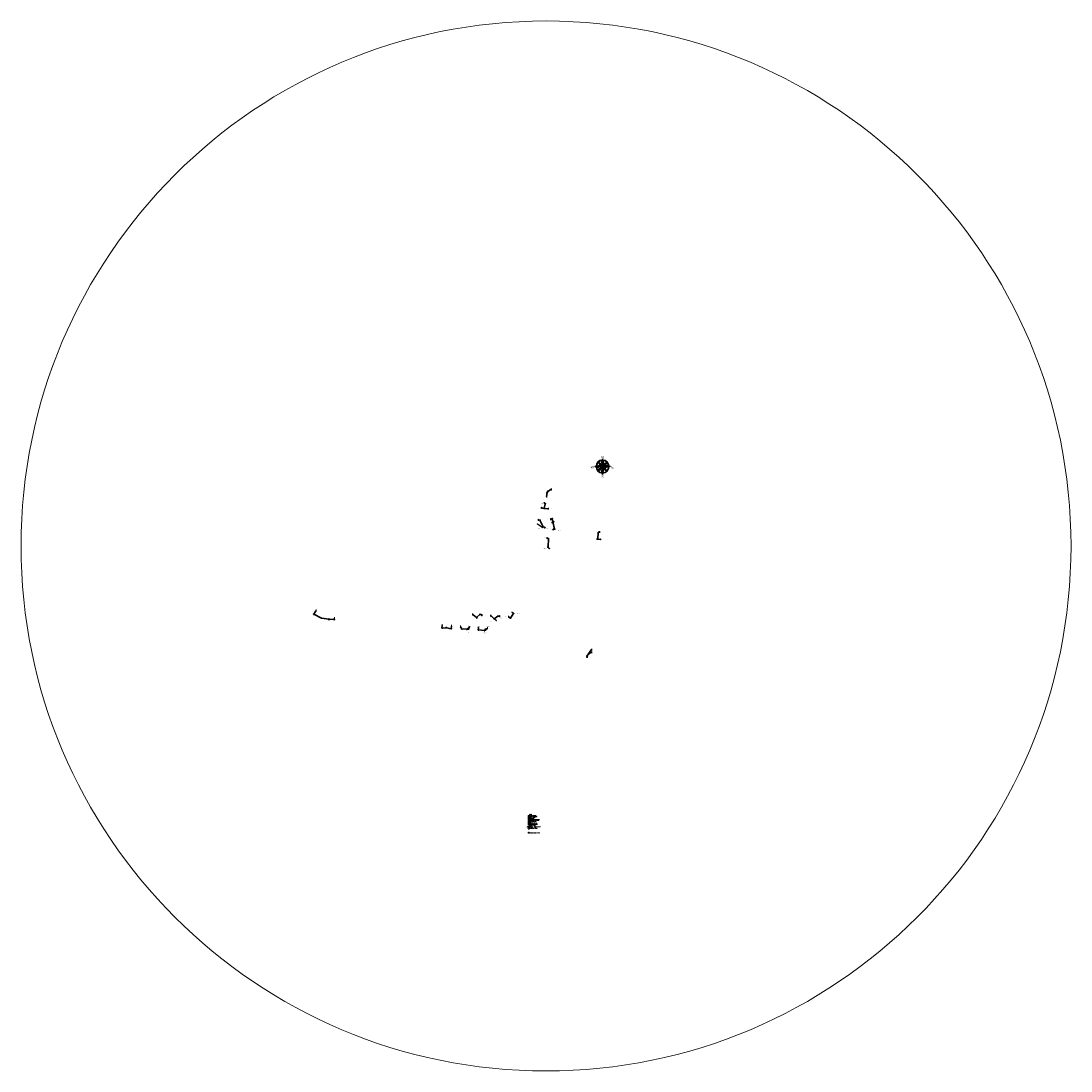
# Model space of a CAD drawing. Header units: metres. Extents: x 6603447 to 6604795, y 5739268 to 5740616.
import ezdxf
from ezdxf.enums import TextEntityAlignment as Align

# ---------------------------------------------------------------- set-up
doc = ezdxf.new("R2010")
doc.units = ezdxf.units.M
doc.header["$MEASUREMENT"] = 0
doc.linetypes.add('DASHED', pattern=[19.05, 12.7, -6.35])
for name, color, linetype, lineweight in [('!!! MJ WYDRUK', 7, 'Continuous', 0), ('!!! MJ zw rury DVR110', 10, 'Continuous', 35), ('!!!SiOZ zwrotnica zjazdowa', 142, 'Continuous', 30), ('[trak]SŁ.TR.do.demontażu', 5, 'Continuous', 30), ('[trak]SŁ.TR.projektowany', 1, 'Continuous', 30), ('_SIOZ opisy', 204, 'Continuous', 35), ('_SIOZ rury 110', 10, 'Continuous', 35), ('_SIOZ studnie', 10, 'Continuous', 35), ('_SIOZ szafa ster. zas.', 212, 'Continuous', 30), ('_SIOZ xref', 7, 'Continuous', 18), ('_SIOZ zabezpieczenie glowne', 4, 'Continuous', 18), ('_SIOZ zasilenie z sieci', 212, 'DASHED', 30), ('E_PODCZERWIEŃ', 6, 'Continuous', 40), ('E_zw rury DVR_DVK50', 10, 'DASHED', 35)]:
    doc.layers.add(name, color=color, linetype=linetype, lineweight=lineweight)
doc.layers.add('_mapa_szara', color=252, linetype='Continuous')
doc.layers.add('_xref', color=7, linetype='Continuous')
doc.styles.add('North Arrow Text', font='txt', dxfattribs={"height": 0.1})
doc.styles.get("Standard").update_dxf_attribs({"font": 'arial.ttf'})
doc.linetypes.add('FENCELINE2', pattern='A,0.25,-0.1,[132,ltypeshp.shx,S=0.1,R=0,X=-0.1,Y=0],-0.1,1', length=1.45)

# ---------------------------------------------------------------- blocks, each defined once
blk = doc.blocks.new('A$C5C2A4403')
at = {"layer": '_SIOZ zabezpieczenie glowne', "color": 4, "lineweight": 30}
for points in [[(-0.01, 0.12), (-0.12, 0.29), (-0.03, 0.35), (0.08, 0.18), (-0.01, 0.12)], [(-0.12, 0.29), (0.08, 0.18)], [(-0.03, 0.35), (-0.01, 0.12)]]:
    blk.add_lwpolyline(points, dxfattribs=at)
blk = doc.blocks.new('*U5')
at = {"linetype": 'ByBlock', "lineweight": -2}
h = blk.add_hatch(color=0, dxfattribs=at)
h.paths.add_polyline_path([(0, 0.132), (0, 0), (0.023, 0.044)])
h.paths.add_polyline_path([(0.074, 0.07), (0, 0), (0.046, 0.022)])
h.paths.add_polyline_path([(0.132, 0), (0, 0), (0.044, -0.023)])
h.paths.add_polyline_path([(0, 0), (0.022, -0.046), (0.07, -0.074)])
h.paths.add_polyline_path([(0, 0), (-0.023, -0.044), (0, -0.132)])
h.paths.add_polyline_path([(0, 0), (-0.046, -0.022), (-0.074, -0.07)])
h.paths.add_polyline_path([(-0.044, 0.023), (-0.132, 0), (0, 0)])
h.paths.add_polyline_path([(-0.022, 0.046), (-0.07, 0.074), (0, 0)])
at = {"color": 0, "linetype": 'ByBlock', "lineweight": -2}
for points in [[(-0.132, 0), (-0.044, 0.023)], [(0.132, 0), (-0.132, 0)], [(-0.132, 0), (-0.046, -0.022)], [(-0.097, 0.051), (-0.09, 0.047)], [(0, 0), (-0.08, -0.075)], [(0, 0), (-0.075, 0.08)], [(-0.07, 0.074), (-0.044, 0.023)], [(-0.07, 0.074), (-0.022, 0.046)], [(-0.048, 0.099), (-0.044, 0.092)], [(-0.046, -0.022), (0, 0)], [(-0.044, 0.023), (0, 0)], [(0, 0), (-0.023, -0.044)], [(0, 0.132), (-0.022, 0.046)], [(-0.022, 0.046), (0, 0)], [(0, 0.132), (0, -0.132)], [(0, 0.132), (0.023, 0.044)], [(0, 0), (0.08, 0.075)], [(0.023, 0.044), (0, 0)], [(0.046, 0.022), (0, 0)], [(0, 0), (0.075, -0.08)], [(0, 0), (0.044, -0.023)], [(0, 0), (0.022, -0.046)], [(0.074, 0.07), (0.023, 0.044)], [(0.074, 0.07), (0.046, 0.022)], [(0.132, 0), (0.046, 0.022)], [(0.051, 0.097), (0.047, 0.09)], [(0.099, 0.048), (0.092, 0.044)], [(-0.099, -0.048), (-0.092, -0.044)], [(-0.074, -0.07), (-0.046, -0.022)], [(-0.074, -0.07), (-0.023, -0.044)], [(-0.047, -0.09), (-0.051, -0.097)], [(0, -0.132), (-0.023, -0.044)], [(0, -0.132), (0.022, -0.046)], [(0.07, -0.074), (0.022, -0.046)], [(0.132, 0), (0.044, -0.023)], [(0.07, -0.074), (0.044, -0.023)], [(0.044, -0.092), (0.048, -0.099)], [(0.09, -0.047), (0.097, -0.051)]]:
    blk.add_lwpolyline(points, dxfattribs=at)
for radius, start, end in [(0.11, 92.995, 177.005), (0.102, 94.3434, 175.6566), (0.11, 2.995, 87.005), (0.102, 4.3434, 85.6566), (0.11, 182.995, 267.005), (0.102, 184.3434, 265.6566), (0.11, 272.995, 357.005), (0.102, 274.3434, 355.6566)]:
    blk.add_arc((0, 0), radius, start, end, dxfattribs=at)
at = {"color": 0, "linetype": 'ByBlock', "lineweight": -2, "style": 'North Arrow Text'}
for s, p in [('N', (0, 0.127)), ('W', (-0.174, -0.041)), ('E', (0.168, -0.041)), ('S', (0, -0.201))]:
    blk.add_text(s, height=0.041, rotation=360, dxfattribs=at).set_placement(p, align=Align.BOTTOM_CENTER)
blk = doc.blocks.new('*U9')
at = {"color": 0, "linetype": 'ByBlock', "lineweight": -2, "flags": 128}
blk.add_lwpolyline([(-0.00003, 0.0001), (-0.00004, 0.00012), (-0.00001, 0.00011), (-0.00004, 0.00012), (0.00001, 0.00006), (-0.00003, 0.00006), (-0.00001, 0.00001)], dxfattribs=at)
at = {"color": 0, "linetype": 'ByBlock', "lineweight": -2}
blk.add_circle((0, 0), 0.000016, dxfattribs=at)
blk.add_attdef('WSP', (0.00003, 0.00004), '', height=0.00001, dxfattribs=at)
blk = doc.blocks.new('*U18')
at = {"color": 0, "linetype": 'ByBlock'}
blk.add_lwpolyline([(0.4, -0.2), (-0.2, -0.4), (-0.4, 0.2), (0.2, 0.4)], close=True, dxfattribs=at)
blk.add_circle((0, 0), 0.0000958)
blk = doc.blocks.new('*U19')
at = {"color": 0, "linetype": 'ByBlock'}
blk.add_lwpolyline([(-0.1, 0.4), (0.4, 0.1), (0.1, -0.4), (-0.4, -0.1)], close=True, dxfattribs=at)
blk.add_circle((0, 0), 0.0000958)
blk = doc.blocks.new('*U20')
at = {"color": 0, "linetype": 'ByBlock'}
blk.add_lwpolyline([(-0.4, 0.2), (0.2, 0.4), (0.4, -0.2), (-0.2, -0.4)], close=True, dxfattribs=at)
blk.add_circle((0, 0), 0.0000958)
blk = doc.blocks.new('*U21')
at = {"color": 0, "linetype": 'ByBlock'}
blk.add_lwpolyline([(-0.1, 0.4), (0.4, 0.1), (0.1, -0.4), (-0.4, -0.1)], close=True, dxfattribs=at)
blk.add_circle((0, 0), 0.0000958)
blk = doc.blocks.new('*U22')
at = {"color": 0, "linetype": 'ByBlock'}
blk.add_lwpolyline([(0.1, -0.4), (-0.4, -0.1), (-0.1, 0.4), (0.4, 0.1)], close=True, dxfattribs=at)
blk.add_circle((0, 0), 0.0000958)
blk = doc.blocks.new('*U23')
at = {"color": 0, "linetype": 'ByBlock'}
blk.add_lwpolyline([(0, 0.4), (0.4, 0), (0, -0.4), (-0.4, 0)], close=True, dxfattribs=at)
blk.add_circle((0, 0), 0.0000958)
blk = doc.blocks.new('*U24')
at = {"color": 0, "linetype": 'ByBlock'}
blk.add_lwpolyline([(-0.1, 0.4), (0.4, 0.1), (0.1, -0.4), (-0.4, -0.1)], close=True, dxfattribs=at)
blk.add_circle((0, 0), 0.0000958)
blk = doc.blocks.new('*U25')
at = {"color": 0, "linetype": 'ByBlock'}
blk.add_lwpolyline([(0.1, -0.4), (-0.4, -0.1), (-0.1, 0.4), (0.4, 0.1)], close=True, dxfattribs=at)
blk.add_circle((0, 0), 0.0000958)
blk = doc.blocks.new('*U26')
at = {"color": 0, "linetype": 'ByBlock'}
blk.add_lwpolyline([(-0.1, 0.4), (0.4, 0.1), (0.1, -0.4), (-0.4, -0.1)], close=True, dxfattribs=at)
blk.add_circle((0, 0), 0.0000958)
blk = doc.blocks.new('*U27')
at = {"color": 0, "linetype": 'ByBlock'}
blk.add_lwpolyline([(-0.3, -0.3), (-0.3, 0.3), (0.3, 0.3), (0.3, -0.3)], close=True, dxfattribs=at)
blk.add_circle((0, 0), 0.0000958)
blk = doc.blocks.new('*U31')
at = {"color": 0, "linetype": 'ByBlock'}
blk.add_lwpolyline([(0.2, -0.4), (-0.4, -0.2), (-0.2, 0.4), (0.4, 0.2)], close=True, dxfattribs=at)
blk.add_circle((0, 0), 0.0000958)
blk = doc.blocks.new('*U15')
at = {"color": 0, "linetype": 'ByBlock'}
blk.add_lwpolyline([(-0.3, 0.3), (0.3, 0.3), (0.3, -0.3), (-0.3, -0.3)], close=True, dxfattribs=at)
blk.add_circle((0, 0), 0.0000958)
blk = doc.blocks.new('*U16')
at = {"color": 0, "linetype": 'ByBlock'}
blk.add_lwpolyline([(-0.3, 0.3), (0.3, 0.3), (0.3, -0.3), (-0.3, -0.3)], close=True, dxfattribs=at)
blk.add_circle((0, 0), 0.0000958)
blk = doc.blocks.new('*U17')
at = {"color": 0, "linetype": 'ByBlock'}
blk.add_lwpolyline([(-0.2, 0.4), (0.4, 0.2), (0.2, -0.4), (-0.4, -0.2)], close=True, dxfattribs=at)
blk.add_circle((0, 0), 0.0000958)
blk = doc.blocks.new('*U28')
at = {"color": 0, "linetype": 'ByBlock'}
blk.add_lwpolyline([(-0.4, -0.1), (-0.1, 0.4), (0.4, 0.1), (0.1, -0.4)], close=True, dxfattribs=at)
blk.add_circle((0, 0), 0.0000958)
blk = doc.blocks.new('*U29')
at = {"color": 0, "linetype": 'ByBlock'}
blk.add_lwpolyline([(-0.4, -0.1), (-0.1, 0.4), (0.4, 0.1), (0.1, -0.4)], close=True, dxfattribs=at)
blk.add_circle((0, 0), 0.0000958)
blk = doc.blocks.new('*U30')
at = {"color": 0, "linetype": 'ByBlock'}
blk.add_lwpolyline([(-0.1, 0.4), (0.4, 0.1), (0.1, -0.4), (-0.4, -0.1)], close=True, dxfattribs=at)
blk.add_circle((0, 0), 0.0000958)
blk = doc.blocks.new('zw$BCA2')
at = {"layer": '!!!SiOZ zwrotnica zjazdowa'}
h = blk.add_hatch(dxfattribs=at)
h.set_pattern_fill('ANGLE', color=255, scale=0.02, angle=190.7049)
h.set_pattern_definition([(12.8460302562, (-1197862.7836, 7769514.51515), (-0.031059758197, 0.1362034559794), [0.1016, -0.0381]), (102.8460302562, (-1197862.7836, 7769514.51515), (-0.1362034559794, -0.031059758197), [0.1016, -0.0381])])
h.paths.add_polyline_path([(6604128.4, 5740014.4), (6604127.6, 5740015), (6604127.4, 5740014.6), (6604128.2, 5740014.1)])
h = blk.add_hatch(dxfattribs=at)
h.set_pattern_fill('ANGLE', color=255, scale=0.02, angle=190.7049)
h.set_pattern_definition([(12.8460302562, (-1197868.88041, 7769505.24537), (-0.031059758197, 0.1362034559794), [0.1016, -0.0381]), (102.8460302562, (-1197868.88041, 7769505.24537), (-0.1362034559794, -0.031059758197), [0.1016, -0.0381])])
h.paths.add_polyline_path([(6604122.3, 5740005.1), (6604121.5, 5740005.7), (6604121.3, 5740005.4), (6604122.1, 5740004.8)])
h = blk.add_hatch(dxfattribs=at)
h.set_pattern_fill('ANGLE', color=255, scale=0.02, angle=213.2451)
h.set_pattern_definition([(35.3861869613, (-1379859.96794, 4623715.84363), (-0.0808981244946, 0.1138928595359), [0.1016, -0.0381]), (125.3861869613, (-1379859.96794, 4623715.84363), (-0.1138928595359, -0.0808981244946), [0.1016, -0.0381])])
h.paths.add_polyline_path([(6604115.7, 5739991), (6604114.7, 5739991.2), (6604114.6, 5739990.8), (6604115.6, 5739990.6)])
h = blk.add_hatch(dxfattribs=at)
h.set_pattern_fill('ANGLE', color=255, scale=0.02, angle=211.8296)
h.set_pattern_definition([(33.9707494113, (-1405001.78283, 4821257.43938), (-0.0780601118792, 0.1158564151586), [0.1016, -0.0381]), (123.9707494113, (-1405001.78283, 4821257.43938), (-0.1158564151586, -0.0780601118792), [0.1016, -0.0381])])
h.paths.add_polyline_path([(6604111.4, 5739975.5), (6604110.5, 5739975.7), (6604110.4, 5739975.4), (6604111.3, 5739975.1)])
h = blk.add_hatch(dxfattribs=at)
h.set_pattern_fill('ANGLE', color=255, scale=0.02, angle=220.9977)
h.set_pattern_definition([(43.1387765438, (-1156229.67439, 3556883.58136), (-0.0955223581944, 0.1019390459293), [0.1016, -0.0381]), (133.1387765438, (-1156229.67439, 3556883.58136), (-0.1019390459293, -0.0955223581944), [0.1016, -0.0381])])
h.paths.add_polyline_path([(6604190.1, 5739959.8), (6604189.1, 5739959.9), (6604189.1, 5739959.5), (6604190.1, 5739959.4)])
h = blk.add_hatch(dxfattribs=at)
h.set_pattern_fill('ANGLE', color=255, scale=0.02, angle=281.5944)
h.set_pattern_definition([(103.7355370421, (4695690.01241, -2092697.73752), (-0.1357048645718, -0.0331704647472), [0.1016, -0.0381]), (193.7355370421, (4695690.01241, -2092697.73752), (0.0331704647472, -0.1357048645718), [0.1016, -0.0381])])
h.paths.add_polyline_path([(6603825.9, 5739859.6), (6603825.4, 5739858.8), (6603825.7, 5739858.6), (6603826.2, 5739859.4)])
h = blk.add_hatch(dxfattribs=at)
h.set_pattern_fill('ANGLE', color=255, scale=0.02, angle=190.7049)
h.set_pattern_definition([(12.8460302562, (-1197963.87681, 7769353.87194), (-0.031059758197, 0.1362034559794), [0.1016, -0.0381]), (102.8460302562, (-1197963.87681, 7769353.87194), (-0.1362034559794, -0.031059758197), [0.1016, -0.0381])])
h.paths.add_polyline_path([(6604027.3, 5739853.8), (6604026.5, 5739854.3), (6604026.3, 5739854), (6604027.1, 5739853.4)])
h = blk.add_hatch(dxfattribs=at)
h.set_pattern_fill('ANGLE', color=255, scale=0.02, angle=190.7049)
h.set_pattern_definition([(12.8460302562, (-1197952.31841, 7769353.11555), (-0.031059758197, 0.1362034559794), [0.1016, -0.0381]), (102.8460302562, (-1197952.31841, 7769353.11555), (-0.1362034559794, -0.031059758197), [0.1016, -0.0381])])
h.paths.add_polyline_path([(6604038.9, 5739853), (6604038.1, 5739853.6), (6604037.8, 5739853.2), (6604038.6, 5739852.7)])
h = blk.add_hatch(dxfattribs=at)
h.set_pattern_fill('ANGLE', color=255, scale=0.02, angle=311.5458)
h.set_pattern_definition([(133.6869225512, (8861067.65915, -1999329.94998), (-0.1010205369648, -0.0964932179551), [0.1016, -0.0381]), (223.6869225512, (8861067.65915, -1999329.94998), (0.0964932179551, -0.1010205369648), [0.1016, -0.0381])])
h.paths.add_polyline_path([(6603848.9, 5739849.6), (6603848.8, 5739848.7), (6603849.2, 5739848.6), (6603849.3, 5739849.6)])
h = blk.add_hatch(dxfattribs=at)
h.set_pattern_fill('ANGLE', color=255, scale=0.02, angle=311.5458)
h.set_pattern_definition([(133.6869225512, (8861206.06625, -1999339.03892), (-0.1010205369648, -0.0964932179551), [0.1016, -0.0381]), (223.6869225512, (8861206.06625, -1999339.03892), (0.0964932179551, -0.1010205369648), [0.1016, -0.0381])])
h.paths.add_polyline_path([(6603987.3, 5739840.5), (6603987.2, 5739839.6), (6603987.6, 5739839.5), (6603987.7, 5739840.5)])
h = blk.add_hatch(dxfattribs=at)
h.set_pattern_fill('ANGLE', color=255, scale=0.02, angle=311.5458)
h.set_pattern_definition([(133.6869225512, (8861218.09699, -1999339.76804), (-0.1010205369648, -0.0964932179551), [0.1016, -0.0381]), (223.6869225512, (8861218.09699, -1999339.76804), (0.0964932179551, -0.1010205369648), [0.1016, -0.0381])])
h.paths.add_polyline_path([(6603999.3, 5739839.8), (6603999.3, 5739838.8), (6603999.6, 5739838.8), (6603999.7, 5739839.8)])
h = blk.add_hatch(dxfattribs=at)
h.set_pattern_fill('ANGLE', color=255, scale=0.02, angle=311.5458)
h.set_pattern_definition([(133.6869225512, (8861229.61662, -1999340.48775), (-0.1010205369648, -0.0964932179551), [0.1016, -0.0381]), (223.6869225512, (8861229.61662, -1999340.48775), (0.0964932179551, -0.1010205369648), [0.1016, -0.0381])])
h.paths.add_polyline_path([(6604010.8, 5739839.1), (6604010.8, 5739838.1), (6604011.2, 5739838.1), (6604011.2, 5739839)])
h = blk.add_hatch(dxfattribs=at)
h.set_pattern_fill('ANGLE', color=255, scale=0.02, angle=219.4447)
h.set_pattern_definition([(41.585825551, (-1212552.58349, 3767844.71176), (-0.092724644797, 0.1044903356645), [0.1016, -0.0381]), (131.585825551, (-1212552.58349, 3767844.71176), (-0.1044903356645, -0.092724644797), [0.1016, -0.0381])])
h.paths.add_polyline_path([(6604179.9, 5739805.6), (6604179, 5739805.7), (6604178.9, 5739805.3), (6604179.9, 5739805.2)])
h = blk.add_hatch(dxfattribs=at)
h.set_pattern_fill('ANGLE', color=255, scale=0.02, angle=222.8965)
h.set_pattern_definition([(45.0375794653, (-1079643.82387, 3300795.32927), (-0.0988475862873, 0.0987180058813), [0.1016, -0.0381]), (135.0375794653, (-1079643.82387, 3300795.32927), (-0.0987180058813, -0.0988475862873), [0.1016, -0.0381])])
h.paths.add_polyline_path([(6604180.1, 5739808.9), (6604179.1, 5739809), (6604179.1, 5739808.6), (6604180, 5739808.5)])
at = {"layer": '_SIOZ rury 110', "color": 255, "elevation": -7.1}
for points in [[(6604122.8, 5740011.4), (6604122.8, 5740011.4), (6604127.4, 5740014.9), (6604127.4, 5740014.9), (6604127.4, 5740014.9)], [(6604122.8, 5740011.4), (6604122.8, 5740011.4), (6604122.2, 5740010.1), (6604121.3, 5740005.6), (6604121.3, 5740005.6), (6604121.3, 5740005.6)], [(6604119.8, 5739996.2), (6604119.8, 5739996.2), (6604118.6, 5739990.2), (6604115.6, 5739990.7), (6604115.6, 5739990.7), (6604115.6, 5739990.7)], [(6604116.8, 5739967.2), (6604116.8, 5739967.2), (6604113, 5739974.9), (6604111.4, 5739975.3), (6604111.4, 5739975.3), (6604111.4, 5739975.3)], [(6604116.3, 5739966), (6604116.3, 5739966), (6604116.8, 5739967.2), (6604116.8, 5739967.2), (6604116.8, 5739967.2), (6604116.8, 5739967.2)], [(6604027.2, 5739853.5), (6604027.2, 5739853.5), (6604031.6, 5739850), (6604031.6, 5739850)], [(6604021.3, 5739835), (6604021.3, 5739835), (6604019, 5739834.9), (6604012.8, 5739835.3), (6604011, 5739838.1)], [(6604173.6, 5739799.2), (6604173.6, 5739799.2), (6604173.8, 5739800.9), (6604179.1, 5739808.8), (6604179.1, 5739808.8)]]:
    blk.add_lwpolyline(points, dxfattribs=at)
at = {"layer": '_SIOZ rury 110', "color": 255}
for points in [[(6604189.1, 5739959.7), (6604188, 5739959.5), (6604187.5, 5739950.8), (6604191, 5739950.2)], [(6604187.5, 5739950.8), (6604186.7, 5739950.9)], [(6603825.5, 5739858.7), (6603824.9, 5739857.8), (6603822.6, 5739854.3), (6603832.6, 5739849.1), (6603842.3, 5739848), (6603842.2, 5739847)], [(6604031.6, 5739850), (6604036.5, 5739854.2), (6604037.9, 5739853.4)], [(6603842.3, 5739848), (6603842.3, 5739848), (6603848.9, 5739847.5), (6603849, 5739848.6)], [(6603992.9, 5739836.9), (6603992.9, 5739836.9), (6603987.3, 5739836.5), (6603987.5, 5739839.6)], [(6603992.9, 5739836.9), (6603992.9, 5739836.9), (6603999.2, 5739835.7), (6603999.4, 5739838.8)], [(6604031.6, 5739850), (6604032.5, 5739849.4)], [(6604173.8, 5739800.9), (6604178.9, 5739805.5)]]:
    blk.add_lwpolyline(points, dxfattribs=at)
at = {"layer": '_SIOZ szafa ster. zas.', "color": 255, "lineweight": 30}
for points in [[(6604122.6, 5740011.7), (6604122.6, 5740012.1), (6604123.3, 5740012.1), (6604123.3, 5740011.7), (6604122.6, 5740011.7), (6604123.3, 5740012.1), (6604122.6, 5740012.1), (6604123.3, 5740011.7)], [(6604119.5, 5739996.1), (6604119.5, 5739996.5), (6604120.2, 5739996.5), (6604120.2, 5739996.1), (6604119.5, 5739996.1), (6604120.2, 5739996.5), (6604119.5, 5739996.5), (6604120.2, 5739996.1)], [(6604116, 5739966), (6604116, 5739966.4), (6604116.7, 5739966.4), (6604116.7, 5739966), (6604116, 5739966), (6604116.7, 5739966.4), (6604116, 5739966.4), (6604116.7, 5739966)], [(6604186.4, 5739951.2), (6604186.7, 5739951.2), (6604186.7, 5739950.5), (6604186.3, 5739950.5), (6604186.4, 5739951.2), (6604186.7, 5739950.5), (6604186.7, 5739951.2), (6604186.3, 5739950.5)], [(6604032.2, 5739849.2), (6604031.8, 5739849.3), (6604032, 5739850), (6604032.3, 5739849.9), (6604032.2, 5739849.2), (6604032, 5739850), (6604031.8, 5739849.3), (6604032.3, 5739849.9)], [(6604173.2, 5739799.1), (6604173.2, 5739799.4), (6604173.9, 5739799.4), (6604173.9, 5739799.1), (6604173.2, 5739799.1), (6604173.9, 5739799.4), (6604173.2, 5739799.4), (6604173.9, 5739799.1)]]:
    blk.add_lwpolyline(points, dxfattribs=at)
for points, elevation in [([(6603841.8, 5739847.2), (6603841.8, 5739847.6), (6603842.5, 5739847.6), (6603842.5, 5739847.2), (6603841.8, 5739847.2), (6603842.5, 5739847.6), (6603841.8, 5739847.6), (6603842.5, 5739847.2)], 7.1), ([(6603992.6, 5739837), (6603992.6, 5739837.4), (6603993.3, 5739837.4), (6603993.3, 5739837), (6603992.6, 5739837), (6603993.3, 5739837.4), (6603992.6, 5739837.4), (6603993.3, 5739837)], 7.1), ([(6604021, 5739835.2), (6604021, 5739835.6), (6604021.7, 5739835.6), (6604021.7, 5739835.2), (6604021, 5739835.2), (6604021.7, 5739835.6), (6604021, 5739835.6), (6604021.7, 5739835.2)], -7.1)]:
    blk.add_lwpolyline(points, dxfattribs=dict(at, elevation=elevation))
at = {"layer": '_SIOZ studnie', "color": 255}
for name, p in [('*U30', (6604122.2, 5740010.1)), ('*U31', (6604118.6, 5739990.2)), ('*U17', (6604113, 5739974.9)), ('*U19', (6604116.8, 5739967.2)), ('*U16', (6604188, 5739959.5)), ('*U15', (6604187.5, 5739950.8)), ('*U28', (6603822.6, 5739854.3)), ('*U29', (6603824.9, 5739857.8)), ('*U19', (6604036.5, 5739854.2)), ('*U27', (6603842.3, 5739848)), ('*U27', (6603848.9, 5739847.5)), ('*U19', (6604031.6, 5739850)), ('*U27', (6603987.3, 5739836.5, -20.3)), ('*U27', (6603999.2, 5739835.7)), ('*U27', (6604012.8, 5739835.3)), ('*U27', (6604019, 5739834.9)), ('*U27', (6604173.8, 5739800.9))]:
    blk.add_blockref(name, p, dxfattribs=at)
at = {"layer": '_SIOZ zabezpieczenie glowne', "color": 255, "linetype": 'FENCELINE2', "xscale": 1.816725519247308, "yscale": 1.816725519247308, "zscale": 1.816725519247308}
for p, rotation in [((6604122.6, 5740012, -7.1), 237.4817016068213), ((6604119.5, 5739996.4, -7.1), 237.4817016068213), ((6604116, 5739966.3, -7.1), 237.4817016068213), ((6604190.7, 5739950.7, -7.1), 232.2247365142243), ((6603841.8, 5739847.5), 237.4817016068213), ((6604031.8, 5739849.3, -7.1), 312.7381387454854), ((6603992.5, 5739837.3), 237.4817016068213), ((6604021, 5739835.5, -7.1), 237.4817016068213), ((6604173.2, 5739799.4, -7.1), 237.4817016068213)]:
    blk.add_blockref('A$C5C2A4403', p, dxfattribs=dict(at, rotation=rotation))

msp = doc.modelspace()

# ---------------------------------------------------------------- hatches: boundary and pattern name
at = {"layer": '!!!SiOZ zwrotnica zjazdowa'}
h = msp.add_hatch(dxfattribs=at)
h.set_pattern_fill('ANGLE', color=256, scale=0.02, angle=239.6848)
h.set_pattern_definition([(61.8258646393, (-47729.15396, 1185565.25093), (-0.123147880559, 0.065959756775), [0.1016, -0.0381]), (151.8258646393, (-47729.15396, 1185565.25093), (-0.065959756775, -0.123147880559), [0.1016, -0.0381])])
h.paths.add_polyline_path([(6604124.2, 5739990), (6604123.2, 5739989.8), (6604123.3, 5739989.4), (6604124.2, 5739989.6)])
h = msp.add_hatch(dxfattribs=at)
h.set_pattern_fill('ANGLE', color=256, scale=0.02, angle=240.8504)
h.set_pattern_definition([(62.9914884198, (46299.12981, 1051178.6184), (-0.124464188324, 0.0634409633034), [0.1016, -0.0381]), (152.9914884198, (46299.12981, 1051178.6184), (-0.0634409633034, -0.124464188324), [0.1016, -0.0381])])
h.paths.add_polyline_path([(6604127.3, 5739976.7), (6604126.3, 5739976.4), (6604126.4, 5739976), (6604127.3, 5739976.3)])
h = msp.add_hatch(dxfattribs=at)
h.set_pattern_fill('ANGLE', color=256, scale=0.02, angle=190.7049)
h.set_pattern_definition([(12.8460302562, (-1197871.41125, 7769465.48976), (-0.031059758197, 0.1362034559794), [0.1016, -0.0381]), (102.8460302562, (-1197871.41125, 7769465.48976), (-0.1362034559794, -0.031059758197), [0.1016, -0.0381])])
h.paths.add_polyline_path([(6604119.8, 5739965.4), (6604119, 5739965.9), (6604118.7, 5739965.6), (6604119.5, 5739965.1)])
h = msp.add_hatch(dxfattribs=at)
h.set_pattern_fill('ANGLE', color=256, scale=0.02, angle=240.8504)
h.set_pattern_definition([(62.9914884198, (46302.27248, 1051165.29051), (-0.124464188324, 0.0634409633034), [0.1016, -0.0381]), (152.9914884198, (46302.27248, 1051165.29051), (-0.0634409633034, -0.124464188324), [0.1016, -0.0381])])
h.paths.add_polyline_path([(6604130.4, 5739963.4), (6604129.5, 5739963.1), (6604129.6, 5739962.7), (6604130.5, 5739963)])
h = msp.add_hatch(dxfattribs=at)
h.set_pattern_fill('ANGLE', color=256, scale=0.02, angle=197.6745)
h.set_pattern_definition([(19.8155782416, (-1386481.05673, 6807748.00048), (-0.0473574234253, 0.131428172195), [0.1016, -0.0381]), (109.8155782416, (-1386481.05673, 6807748.00048), (-0.131428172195, -0.0473574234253), [0.1016, -0.0381])])
h.paths.add_polyline_path([(6604122.7, 5739952), (6604121.9, 5739952.4), (6604121.7, 5739952.1), (6604122.5, 5739951.6)])
h = msp.add_hatch(dxfattribs=at)
h.set_pattern_fill('ANGLE', color=256, scale=0.02, angle=190.7049)
h.set_pattern_definition([(12.8460302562, (-1197940.8311, 7769352.35528), (-0.031059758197, 0.1362034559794), [0.1016, -0.0381]), (102.8460302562, (-1197940.8311, 7769352.35528), (-0.1362034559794, -0.031059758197), [0.1016, -0.0381])])
h.paths.add_polyline_path([(6604050.4, 5739852.2), (6604049.6, 5739852.8), (6604049.3, 5739852.5), (6604050.1, 5739851.9)])
h = msp.add_hatch(dxfattribs=at)
h.set_pattern_fill('ANGLE', color=256, scale=0.02, angle=190.7049)
h.set_pattern_definition([(12.8460302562, (-1197929.28412, 7769351.65705), (-0.031059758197, 0.1362034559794), [0.1016, -0.0381]), (102.8460302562, (-1197929.28412, 7769351.65705), (-0.1362034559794, -0.031059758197), [0.1016, -0.0381])])
h.paths.add_polyline_path([(6604061.9, 5739851.5), (6604061.1, 5739852.1), (6604060.9, 5739851.8), (6604061.7, 5739851.2)])
h = msp.add_hatch(dxfattribs=at)
h.set_pattern_fill('ANGLE', color=256, scale=0.02, angle=311.5458)
h.set_pattern_definition([(133.6869225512, (8861241.10998, -1999341.29072), (-0.1010205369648, -0.0964932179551), [0.1016, -0.0381]), (223.6869225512, (8861241.10998, -1999341.29072), (0.0964932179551, -0.1010205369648), [0.1016, -0.0381])])
h.paths.add_polyline_path([(6604022.3, 5739838.3), (6604022.3, 5739837.3), (6604022.7, 5739837.3), (6604022.7, 5739838.2)])
h = msp.add_hatch(dxfattribs=at)
h.set_pattern_fill('ANGLE', color=256, scale=0.02, angle=190.7049)
h.set_pattern_definition([(12.8460302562, (-1197917.74736, 7769350.91583), (-0.031059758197, 0.1362034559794), [0.1016, -0.0381]), (102.8460302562, (-1197917.74736, 7769350.91583), (-0.1362034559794, -0.031059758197), [0.1016, -0.0381])])
h.paths.add_polyline_path([(6604073.4, 5739850.8), (6604072.6, 5739851.4), (6604072.4, 5739851), (6604073.2, 5739850.5)])
h = msp.add_hatch(dxfattribs=at)
h.set_pattern_fill('ANGLE', color=256, scale=0.02, angle=311.5458)
h.set_pattern_definition([(133.6869225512, (8861252.71567, -1999341.97848), (-0.1010205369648, -0.0964932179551), [0.1016, -0.0381]), (223.6869225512, (8861252.71567, -1999341.97848), (0.0964932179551, -0.1010205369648), [0.1016, -0.0381])])
h.paths.add_polyline_path([(6604033.9, 5739837.6), (6604033.9, 5739836.6), (6604034.3, 5739836.6), (6604034.3, 5739837.5)])
h = msp.add_hatch(dxfattribs=at)
h.set_pattern_fill('ANGLE', color=256, scale=0.02, angle=311.5458)
h.set_pattern_definition([(133.6869225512, (8861264.25662, -1999342.71589), (-0.1010205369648, -0.0964932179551), [0.1016, -0.0381]), (223.6869225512, (8861264.25662, -1999342.71589), (0.0964932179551, -0.1010205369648), [0.1016, -0.0381])])
h.paths.add_polyline_path([(6604045.5, 5739836.9), (6604045.4, 5739835.9), (6604045.8, 5739835.9), (6604045.9, 5739836.8)])
h = msp.add_hatch(dxfattribs=at)
h.set_pattern_fill('ANGLE', color=256, scale=0.02, angle=233.3985)
h.set_pattern_definition([(233.3985178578, (13851644.08578, 9269943.94743), (0.1121514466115, -0.0832955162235), [0.1016, -0.0381]), (323.3985178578, (13851644.08578, 9269943.94743), (0.0832955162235, 0.1121514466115), [0.1016, -0.0381])])
h.paths.add_polyline_path([(6604100, 5739591.9), (6604099.1, 5739591.9), (6604099.1, 5739591.6), (6604100, 5739591.6)])

# ---------------------------------------------------------------- linework, layer by layer
at = {"layer": '!!! MJ WYDRUK'}
for points in [[(6604101.1, 5739594.6), (6604097.9, 5739594.6), (6604097.9, 5739595.9), (6604101.1, 5739595.9)], [(6604101.1, 5739592.9), (6604097.9, 5739592.9), (6604097.9, 5739594.2), (6604101.1, 5739594.2)], [(6604101.1, 5739591.1), (6604097.9, 5739591.1), (6604097.9, 5739592.5), (6604101.1, 5739592.5)], [(6604101.1, 5739589.3), (6604097.9, 5739589.3), (6604097.9, 5739590.6), (6604101.1, 5739590.6)], [(6604101.1, 5739587.4), (6604097.9, 5739587.4), (6604097.9, 5739588.7), (6604101.1, 5739588.7)], [(6604101.1, 5739585.6), (6604097.9, 5739585.6), (6604097.9, 5739586.9), (6604101.1, 5739586.9)], [(6604101.1, 5739583.8), (6604097.9, 5739583.8), (6604097.9, 5739585.1), (6604101.1, 5739585.1)]]:
    msp.add_lwpolyline(points, close=True, dxfattribs=at)
at = {"layer": '!!! MJ zw rury DVR110'}
msp.add_line((6604100.7, 5739588.1), (6604098.2, 5739588.1), dxfattribs=at)
at = {"layer": '[trak]SŁ.TR.do.demontażu', "color": 1, "lineweight": 100}
for p, q in [((6604098.7, 5739580.6, 0), (6604099.4, 5739581.2, 0)), ((6604099.4, 5739580.6, 0), (6604098.7, 5739581.2, 0)), ((6604100.6, 5739580.6, 0), (6604099.9, 5739581.3, 0)), ((6604099.9, 5739580.6, 0), (6604100.6, 5739581.2, 0))]:
    msp.add_line(p, q, dxfattribs=at)
at = {"layer": '_SIOZ rury 110', "elevation": -7.1}
for points in [[(6604119.8, 5739996.2), (6604119.8, 5739996.2), (6604118.6, 5739990.2), (6604118.6, 5739990.2), (6604118.6, 5739990.2), (6604118.6, 5739990.2)], [(6604116.3, 5739966), (6604116.3, 5739966), (6604116.8, 5739967.2), (6604118.7, 5739965.7), (6604118.7, 5739965.7), (6604118.7, 5739965.7)], [(6604019, 5739834.9), (6604019, 5739834.9), (6604022.5, 5739837.3)], [(6604021.3, 5739835), (6604021.3, 5739835), (6604019, 5739834.9)], [(6604043.1, 5739833.6), (6604043.1, 5739833.6), (6604041.9, 5739833.4), (6604033.9, 5739834), (6604034.1, 5739836.5)], [(6604041.9, 5739833.4), (6604041.9, 5739833.4), (6604042, 5739833.7), (6604045.6, 5739835.9), (6604045.6, 5739835.9)]]:
    msp.add_lwpolyline(points, dxfattribs=at)
at = {"layer": '_SIOZ rury 110'}
for points in [[(6604118.6, 5739990.2), (6604123.3, 5739989.6)], [(6604127.3, 5739976.5), (6604128.8, 5739976.8), (6604129.7, 5739972.8), (6604131.8, 5739963.5)], [(6604129.7, 5739972.8), (6604131.1, 5739973.1)], [(6604131.8, 5739963.5), (6604130.5, 5739963.2)], [(6604123.2, 5739940), (6604123.5, 5739941), (6604123.9, 5739951), (6604122.7, 5739951.8)], [(6604055.5, 5739847.9), (6604054.4, 5739848.5), (6604050.3, 5739852)], [(6604054.4, 5739848.5), (6604058.9, 5739851.6), (6604061, 5739851.9)], [(6604079.2, 5739855.5), (6604078.6, 5739854.6), (6604075.2, 5739849.4), (6604073.3, 5739850.6)]]:
    msp.add_lwpolyline(points, dxfattribs=at)
for points in [[(6604098.6, 5739584.2), (6604099.5, 5739584.2), (6604099.5, 5739584.8), (6604098.6, 5739584.8)], [(6604100.2, 5739584.2), (6604100.7, 5739584.2), (6604100.7, 5739584.7), (6604100.2, 5739584.7)]]:
    msp.add_lwpolyline(points, close=True, dxfattribs=at)
at = {"layer": '_SIOZ szafa ster. zas.', "lineweight": 30}
for points in [[(6604119.5, 5739996.1), (6604119.5, 5739996.5), (6604120.2, 5739996.5), (6604120.2, 5739996.1), (6604119.5, 5739996.1), (6604120.2, 5739996.5), (6604119.5, 5739996.5), (6604120.2, 5739996.1)], [(6604130.9, 5739972.7), (6604130.6, 5739972.5), (6604130.3, 5739973.2), (6604130.7, 5739973.3), (6604130.9, 5739972.7), (6604130.3, 5739973.2), (6604130.6, 5739972.5), (6604130.7, 5739973.3)], [(6604116, 5739966), (6604116, 5739966.4), (6604116.7, 5739966.4), (6604116.7, 5739966), (6604116, 5739966), (6604116.7, 5739966.4), (6604116, 5739966.4), (6604116.7, 5739966)], [(6604078.7, 5739855), (6604078.8, 5739855.4), (6604079.5, 5739855.2), (6604079.4, 5739854.8), (6604078.7, 5739855), (6604079.5, 5739855.2), (6604078.8, 5739855.4), (6604079.4, 5739854.8)], [(6604055.2, 5739847.8), (6604054.9, 5739847.9), (6604055.2, 5739848.6), (6604055.5, 5739848.4), (6604055.2, 5739847.8), (6604055.2, 5739848.6), (6604054.9, 5739847.9), (6604055.5, 5739848.4)], [(6604042.8, 5739833.8), (6604042.8, 5739834.2), (6604043.5, 5739834.2), (6604043.5, 5739833.8), (6604042.8, 5739833.8), (6604043.5, 5739834.2), (6604042.8, 5739834.2), (6604043.5, 5739833.8)], [(6604100, 5739593.7), (6604100, 5739593.3), (6604099, 5739593.3), (6604099, 5739593.7), (6604100, 5739593.7), (6604099, 5739593.3), (6604100, 5739593.3), (6604099, 5739593.7)]]:
    msp.add_lwpolyline(points, dxfattribs=at)
for points, elevation in [([(6604123, 5739940.2), (6604123, 5739940.5), (6604123.7, 5739940.5), (6604123.7, 5739940.2), (6604123, 5739940.2), (6604123.7, 5739940.5), (6604123, 5739940.5), (6604123.7, 5739940.2)], 7.1), ([(6604021, 5739835.2), (6604021, 5739835.6), (6604021.7, 5739835.6), (6604021.7, 5739835.2), (6604021, 5739835.2), (6604021.7, 5739835.6), (6604021, 5739835.6), (6604021.7, 5739835.2)], -7.1)]:
    msp.add_lwpolyline(points, dxfattribs=dict(at, elevation=elevation))
at = {"layer": '_SIOZ xref'}
msp.add_circle((6604120.9, 5739941.9), 674.1, dxfattribs=at)
at = {"layer": '_SIOZ zasilenie z sieci', "ltscale": 0.02, "elevation": -7.1}
for points in [[(6604117.6, 5739997.9), (6604119.9, 5739996.7)], [(6604021.5, 5739837.7), (6604021.3, 5739835.2)], [(6604043.1, 5739836.5), (6604043.1, 5739833.6)]]:
    msp.add_lwpolyline(points, dxfattribs=at)
at = {"layer": '_SIOZ zasilenie z sieci', "ltscale": 0.02}
for points in [[(6604131.1, 5739973.1), (6604127.8, 5739971.9)], [(6604109.5, 5739970.4), (6604116.2, 5739965.7)], [(6604123.2, 5739940), (6604125.5, 5739938.4)], [(6604079.2, 5739855.5), (6604076.8, 5739857.1)], [(6604055.5, 5739847.9), (6604057.4, 5739845.8)]]:
    msp.add_lwpolyline(points, dxfattribs=at)
at = {"layer": 'E_PODCZERWIEŃ', "color": 6, "linetype": 'DASHED', "ltscale": 5}
msp.add_line((6604098.3, 5739590), (6604100.8, 5739590), dxfattribs=at)
at = {"layer": 'E_zw rury DVR_DVK50', "color": 1, "ltscale": 0.1}
msp.add_line((6604098.3, 5739586.2), (6604100.8, 5739586.2), dxfattribs=at)

# ---------------------------------------------------------------- block references
at = {"layer": '[trak]SŁ.TR.projektowany', "color": 5, "linetype": 'Continuous', "lineweight": 13}
for p, xscale, yscale, zscale, rotation in [((6604099.1, 5739582.6, 0), 8000.000000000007, 8000.000000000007, 8000.000000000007, 292.0360973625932), ((6604100.4, 5739582.6, 0), 8000.000000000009, 8000.000000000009, 8000.000000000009, 112.0360973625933), ((6604099, 5739580.1, 0), 8000.000000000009, 8000.000000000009, 8000.000000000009, 112.0360973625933), ((6604099.1, 5739581.8, 0), 8000.000000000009, 8000.000000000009, 8000.000000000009, 112.0360973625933), ((6604099, 5739580.9, 0), 8000.000000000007, 8000.000000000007, 8000.000000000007, 292.0360973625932), ((6604100.3, 5739580.9, 0), 8000.000000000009, 8000.000000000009, 8000.000000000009, 112.0360973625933)]:
    msp.add_blockref('*U9', p, dxfattribs=dict(at, xscale=xscale, yscale=yscale, zscale=zscale, rotation=rotation))
at = {"layer": '[trak]SŁ.TR.projektowany', "color": 1, "linetype": 'Continuous', "lineweight": 13}
for p, xscale, yscale, zscale, rotation in [((6604099.1, 5739578.7, 0), 8000.000000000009, 8000.000000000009, 8000.000000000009, 112.0360973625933), ((6604099.1, 5739579.5, 0), 8000.000000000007, 8000.000000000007, 8000.000000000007, 292.0360973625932), ((6604100.4, 5739579.5, 0), 8000.000000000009, 8000.000000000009, 8000.000000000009, 112.0360973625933)]:
    msp.add_blockref('*U9', p, dxfattribs=dict(at, xscale=xscale, yscale=yscale, zscale=zscale, rotation=rotation))
at = {"layer": '_mapa_szara', "xscale": 76.2, "yscale": 76.2, "zscale": 76.2}
msp.add_blockref('*U5', (6604193.5, 5740043.8), dxfattribs=at)
at = {"layer": '_SIOZ studnie'}
for name, p in [('*U31', (6604118.6, 5739990.2)), ('*U18', (6604128.8, 5739976.8)), ('*U18', (6604129.7, 5739972.8)), ('*U19', (6604116.8, 5739967.2)), ('*U20', (6604131.8, 5739963.5)), ('*U22', (6604123.9, 5739951)), ('*U21', (6604123.5, 5739941)), ('*U24', (6604058.9, 5739851.6)), ('*U25', (6604078.6, 5739854.6)), ('*U23', (6604054.4, 5739848.5)), ('*U26', (6604075.2, 5739849.4)), ('*U27', (6604019, 5739834.9)), ('*U27', (6604033.9, 5739834, -7.1)), ('*U27', (6604041.9, 5739833.4))]:
    msp.add_blockref(name, p, dxfattribs=at)
at = {"layer": '_SIOZ zabezpieczenie glowne', "color": 1, "linetype": 'FENCELINE2'}
for p, xscale, yscale, zscale, rotation in [((6604119.5, 5739996.4, -7.1), 1.816725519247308, 1.816725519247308, 1.816725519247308, 237.4817016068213), ((6604130.7, 5739972.5, -7.1), 1.816725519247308, 1.816725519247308, 1.816725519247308, 350.7606508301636), ((6604116, 5739966.3, -7.1), 1.816725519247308, 1.816725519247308, 1.816725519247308, 237.4817016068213), ((6604122.9, 5739940.5), 1.816725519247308, 1.816725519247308, 1.816725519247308, 237.4817016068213), ((6604078.7, 5739855.3, -7.1), 1.816725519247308, 1.816725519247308, 1.816725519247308, 221.1639586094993), ((6604054.9, 5739847.9, -7.1), 1.816725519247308, 1.816725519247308, 1.816725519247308, 302.800955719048), ((6604021, 5739835.5, -7.1), 1.816725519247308, 1.816725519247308, 1.816725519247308, 237.4817016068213), ((6604042.7, 5739834.1, -7.1), 1.816725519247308, 1.816725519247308, 1.816725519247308, 237.4817016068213), ((6604099.2, 5739595.5), 2.180070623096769, 2.180070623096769, 2.180070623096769, 237.4817016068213)]:
    msp.add_blockref('A$C5C2A4403', p, dxfattribs=dict(at, xscale=xscale, yscale=yscale, zscale=zscale, rotation=rotation))
at = {"layer": '_xref'}
msp.add_blockref('zw$BCA2', (0, 0), dxfattribs=at)

# ---------------------------------------------------------------- texts
at = {"layer": '!!! MJ WYDRUK', "char_height": 0.4, "attachment_point": 1}
for s, width, insert in [('{\\Fsimplex|c238;\\W1.1;\\LLEGENDA:}', 42.423, (6604099.7, 5739597.4)), ('{\\Fsimplex|c238;\\W0.7;szafka z zabezpieczeniem głównym\\Pna słupie trakcyjnym, trak-ośw.}', 46.624, (6604101.6, 5739595.8)), ('{\\Fsimplex|c238;\\W0.7;napęd zjazdowy}', 46.624, (6604101.5, 5739592.2)), ('{\\Fsimplex|c238;\\W0.7;studnia kablowa SKR1,SK1 instalacji\\Psterowania i ogrzewania zwrotnic}', 54.533, (6604101.5, 5739585.1)), ('{\\Fsimplex|c238;\\W0.7;istniejące słupy trakcyjne}', 54.533, (6604101.5, 5739582.9, 0)), ('{\\Fsimplex.shx|c238;\\W0.7;szafa sterowniczo-zasilająca\\Pna słupie trakcyjnym}', 46.624, (6604101.6, 5739594.1)), ('{\\Fsimplex|c238;\\W0.7;przewód zasilający (od przewodu jezdnego do szafy z zabezpieczeniem głównym)\\Pprowadzony po przewieszce sieci trakcyjnej}', 9.652, (6604101.6, 5739591)), ('{\\Fsimplex|c238;\\W0.7;rury RHDPEk-S, RHDPEp %%C110}', 46.624, (6604101.6, 5739588.3)), ('{\\Fsimplex.shx|c238;\\W0.7;rury RHDPEk-S, RHDPEp %%C50}', 46.624, (6604101.7, 5739586.6)), ('{\\Fsimplex.shx|c238;\\W0.7;Uwagi:\\PSzafę sterowniczo-zasilającą montować na słupie trakcyjnym}', 54.533, (6604098, 5739574.4, 0)), ('{\\Fsimplex|c238;\\W0.7;likwidowane słupy trakcyjne wg odrębnego opracowania}', 54.533, (6604101.4, 5739581.6, 0)), ('{\\Fsimplex.shx|c238;\\W0.7;projektowane słupy trakcyjne\\Pwg opracowania 1.7 Sieć Trakcyjna}', 54.533, (6604101.5, 5739580.2, 0))]:
    msp.add_mtext_dynamic_manual_height_columns(s, width=width, gutter_width=12.5, heights=[0], dxfattribs=dict(at, insert=insert))
at = {"layer": '_SIOZ opisy', "char_height": 0.75, "width": 4.076, "attachment_point": 1}
for s, insert in [('SSZ - 3', (6604115.3, 5739996.5)), ('NZ.3.2', (6604125.5, 5739990)), ('NZ.5.2', (6604122, 5739976.9)), ('SSZ - 4', (6604110.8, 5739965)), ('NZ.4.1', (6604120.7, 5739964.4)), ('NZ.5.1', (6604125.5, 5739963)), ('SSZ - 5', (6604135.6, 5739962.3)), ('NZ.6.1', (6604118.1, 5739953.3)), ('SSZ - 6', (6604117.7, 5739938.7)), ('NZ.8.2', (6604044.6, 5739852.3)), ('SSZ - 7', (6604083.3, 5739855.2)), ('NZ.11.1', (6604020.8, 5739839.6)), ('NZ.10.2', (6604032.7, 5739839.3)), ('NZ.10.1', (6604044.5, 5739838.8)), ('SSZ - 8', (6604049.6, 5739845.7)), ('NZ.8.1', (6604062, 5739849.8)), ('NZ.7.1', (6604067.2, 5739851.1)), ('SSZ - 11', (6604017.6, 5739831.4)), ('SSZ - 10', (6604040.7, 5739830.4))]:
    msp.add_mtext(s, dxfattribs=dict(at, insert=insert))

doc.saveas('drawing.dxf')
